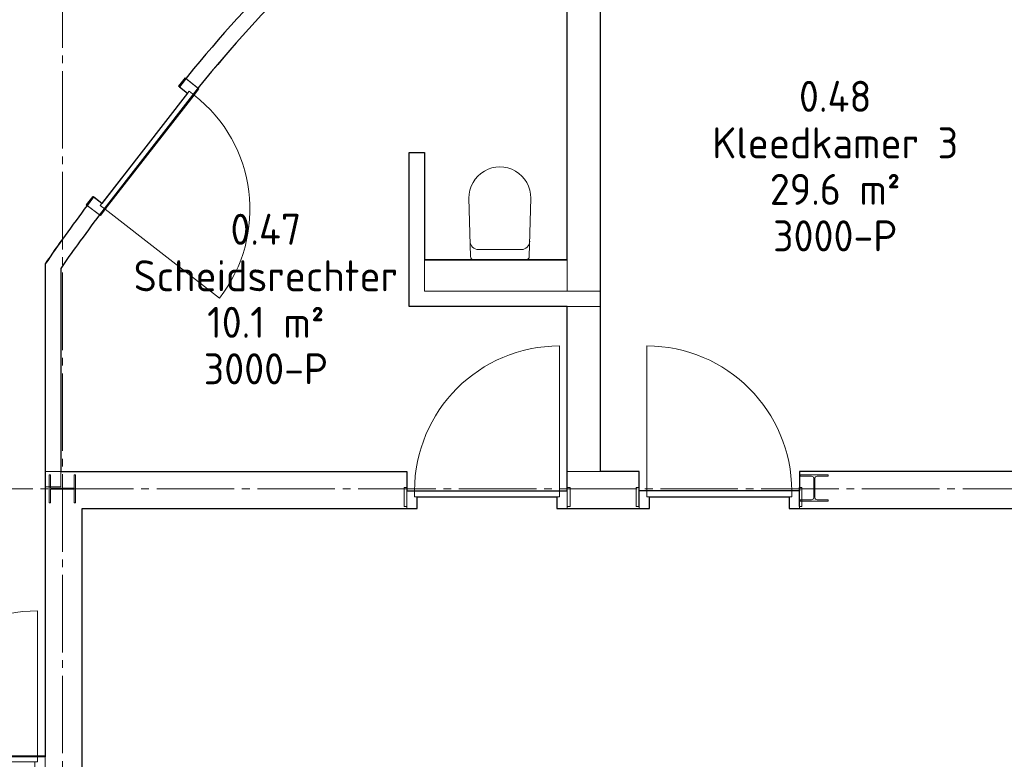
# Model space of a CAD drawing. Header units: millimetres. Extents: x -20518 to 270852, y -121463 to 37725.
# Tile 27 of 33: x 37412 to 43764, y 27541 to 32311. Entities that reach past the tile are written whole.
import ezdxf
from ezdxf.enums import TextEntityAlignment as Align

# ---------------------------------------------------------------- set-up
doc = ezdxf.new("R2010")
doc.units = ezdxf.units.MM
doc.linetypes.add('B0204', pattern=[650, 500, -50, 50, -50])
for name, color, linetype in [('21 Buitenwanden', 3, 'Continuous'), ('21 Buitenwanden Deuren', 7, 'Continuous'), ('21 Buitenwanden Ramen', 7, 'Continuous'), ('22 C Binnenwanden', 2, 'Continuous'), ('22 C Binnenwanden Deuren', 7, 'Continuous'), ('22 NC Binnenwanden', 2, 'Continuous'), ('28 Draagconstructies', 5, 'Continuous'), ('74 Sanitair', 8, 'Continuous'), ('A Stramien', 8, 'Continuous'), ('X-BT$1----_Ruimtegegevens', 7, 'Continuous')]:
    doc.layers.add(name, color=color, linetype=linetype)
doc.layers.add('BL$8-GO--polylijnen', color=10, linetype='Continuous', plot=False)
for name, color, linetype, lineweight in [('X-BT$23A__RuimteElement', 7, 'Continuous', 0), ('X-BT$23F__RuimteElement', 7, 'Continuous', 0), ('X-BT$23m2_RuimteElement', 7, 'Continuous', 0), ('X-BT$23NR__Ruimtenummer', 1, 'Continuous', 0), ('X-BT$23P__Algemeen', 1, 'Continuous', 0)]:
    doc.layers.add(name, color=color, linetype=linetype, lineweight=lineweight)
doc.styles.add('GENERATED_STYLE_2', font='arial.ttf')
doc.styles.add('Isocpeur', font='isocpeur.ttf')

# ---------------------------------------------------------------- blocks, each defined once
blk = doc.blocks.new('Wall_155_1', base_point=(85747.6, 30668.3))
at = {"layer": '22 C Binnenwanden', "linetype": 'Continuous', "lineweight": 0, "flags": 128}
for points in [[(85747.6, 32106.8), (85747.6, 30668.3)], [(85847.6, 30668.3), (85847.6, 32076.9)], [(85747.6, 30668.3), (85847.6, 30668.3)]]:
    blk.add_lwpolyline(points, dxfattribs=at)
blk = doc.blocks.new('D1c 1 zij bi h 16_6')
at = {"layer": '22 C Binnenwanden Deuren', "linetype": 'Continuous', "lineweight": 0}
for p, q in [((-617.5, 0), (-617.5, 934)), ((-667.5, 0), (-600.5, 0)), ((-667.5, 0), (-667.5, -114)), ((-617.5, 0), (316.5, 0)), ((-617.5, -40), (-617.5, 0)), ((366.5, 0), (299.5, 0)), ((316.5, 0), (316.5, -40)), ((349.5, 0), (349.5, -54)), ((600.5, 0), (366.5, 0)), ((600.5, 0), (667.5, 0)), ((617.5, 0), (617.5, -54)), ((667.5, -114), (667.5, 0)), ((-667.5, -7), (-667.5, -107)), ((316.5, -40), (-617.5, -40)), ((-600.5, -40), (-600.5, -114)), ((299.5, -40), (299.5, -114)), ((349.5, -54), (617.5, -54)), ((366.5, -54), (366.5, -114)), ((600.5, -54), (600.5, -114)), ((667.5, -7), (667.5, -107)), ((667.5, -7), (667.5, -107)), ((-667.5, -114), (-600.5, -114)), ((366.5, -114), (299.5, -114)), ((600.5, -114), (366.5, -114)), ((600.5, -114), (667.5, -114))]:
    blk.add_line(p, q, dxfattribs=at)
blk.add_arc((-617.5, 0), 934, 0, 90, dxfattribs=at)
blk = doc.blocks.new('Wall_156_1', base_point=(85747.6, 28928.3))
at = {"layer": '22 C Binnenwanden', "linetype": 'Continuous', "lineweight": 0}
for p, q in [((84412.6, 28928.3), (84412.6, 28828.3)), ((84412.6, 28928.3), (84412.6, 28828.3)), ((85747.6, 28928.3), (85747.6, 28828.3))]:
    blk.add_line(p, q, dxfattribs=at)
at = {"layer": '22 C Binnenwanden', "linetype": 'Continuous', "lineweight": 0, "flags": 128}
for points in [[(84412.6, 28928.3), (82734.8, 28928.3)], [(82734.8, 28928.3), (82734.8, 28828.3)], [(82734.8, 28828.3), (82908.1, 28828.3)], [(83008.1, 28828.3), (84307.7, 28828.3)], [(84407.7, 28828.3), (84412.6, 28828.3)]]:
    blk.add_lwpolyline(points, dxfattribs=at)
at = {"layer": '22 C Binnenwanden', "linetype": 'Continuous', "lineweight": 0}
blk.add_point((84412.6, 28928.3), dxfattribs=at)
at = {"layer": '22 C Binnenwanden Deuren', "linetype": 'Continuous', "lineweight": 0, "xscale": -1, "zscale": 1000}
blk.add_blockref('D1c 1 zij bi h 16_6', (85080.1, 28935.3), dxfattribs=at)
blk = doc.blocks.new('R1b boven metaal 16_49')
at = {"layer": '21 Buitenwanden Ramen', "linetype": 'Continuous', "lineweight": 0}
for p, q in [((-383.4, 24.9), (-384.9, 84.9)), ((-384.9, 84.9), (384.9, 84.9)), ((384.9, 84.9), (383.4, 24.9)), ((-382.7, 0), (-330, 0)), ((-381, -65), (-382.7, 0)), ((-382.7, 0), (-382.4, -13)), ((-330, 0), (-330, -50)), ((-330, 0), (330, 0)), ((330, -50), (330, 0)), ((330, 0), (382.7, 0)), ((382.7, 0), (381, -65)), ((382.7, 0), (382.4, -13)), ((-382.4, -13), (-381.6, -41)), ((-381.6, -41), (-381.4, -51)), ((-381.4, -51), (-381, -65)), ((-330, -50), (-313, -50)), ((-330, -50), (330, -50)), ((-330, -50), (330, -50)), ((-313, -50), (-313, -65)), ((313, -65), (313, -50)), ((313, -50), (330, -50)), ((381.4, -51), (381, -65)), ((381.6, -41), (381.4, -51)), ((382.4, -13), (381.6, -41)), ((-313, -65), (-381, -65)), ((313, -65), (-313, -65)), ((381, -65), (313, -65))]:
    blk.add_line(p, q, dxfattribs=at)
blk.add_arc((0, -14633.4), 14327.3, 88.50191, 91.49809, dxfattribs=at)
blk.add_arc((0, -14633.4), 14327.3, 88.50191, 91.49809, dxfattribs=at)
blk = doc.blocks.new('R1b boven metaal 16_50')
at = {"layer": '21 Buitenwanden Ramen', "linetype": 'Continuous', "lineweight": 0}
for p, q in [((-383.4, 24.9), (-384.9, 84.9)), ((-384.9, 84.9), (384.9, 84.9)), ((384.9, 84.9), (383.4, 24.9)), ((-382.7, 0), (-330, 0)), ((-381, -65), (-382.7, 0)), ((-382.7, 0), (-382.4, -13)), ((-330, 0), (-330, -50)), ((-330, 0), (330, 0)), ((330, -50), (330, 0)), ((330, 0), (382.7, 0)), ((382.7, 0), (381, -65)), ((382.7, 0), (382.4, -13)), ((-382.4, -13), (-381.6, -41)), ((-381.6, -41), (-381.4, -51)), ((-381.4, -51), (-381, -65)), ((-330, -50), (-313, -50)), ((-330, -50), (330, -50)), ((-330, -50), (330, -50)), ((-313, -50), (-313, -65)), ((313, -65), (313, -50)), ((313, -50), (330, -50)), ((381.4, -51), (381, -65)), ((381.6, -41), (381.4, -51)), ((382.4, -13), (381.6, -41)), ((-313, -65), (-381, -65)), ((313, -65), (-313, -65)), ((381, -65), (313, -65))]:
    blk.add_line(p, q, dxfattribs=at)
blk.add_arc((0, -14633.4), 14327.3, 88.50191, 91.49809, dxfattribs=at)
blk.add_arc((0, -14633.4), 14327.3, 88.50191, 91.49809, dxfattribs=at)
blk = doc.blocks.new('Wall_246_1', base_point=(86505.5, 35315.8))
at = {"layer": '21 Buitenwanden', "linetype": 'Continuous', "lineweight": 0}
for p, q in [((86091.2, 34898.4), (86109.3, 34881.1)), ((86109.3, 34881.1), (86118.7, 34872.1)), ((86118.7, 34872.1), (86139, 34852.8)), ((86139, 34852.8), (86146.2, 34845.9)), ((86146.2, 34845.9), (86156.4, 34836.3)), ((86156.4, 34836.3), (86316.3, 34683.8)), ((86316.3, 34683.8), (86325.4, 34675.1)), ((86325.4, 34675.1), (86334.4, 34666.5)), ((85576.9, 34329.8), (85595.8, 34313.5)), ((85595.8, 34313.5), (85605.7, 34305)), ((85605.7, 34305), (85627, 34286.8)), ((85627, 34286.8), (85634.6, 34280.3)), ((85634.6, 34280.3), (85645.2, 34271.2)), ((85645.2, 34271.2), (85812.9, 34127.2)), ((85812.9, 34127.2), (85822.4, 34119.1)), ((85822.4, 34119.1), (85831.9, 34111)), ((85300.2, 33997.6), (85319.6, 33981.9)), ((85319.6, 33981.9), (85329.8, 33973.7)), ((85329.8, 33973.7), (85351.6, 33956.1)), ((85351.6, 33956.1), (85359.3, 33949.8)), ((85359.3, 33949.8), (85370.2, 33941)), ((85370.2, 33941), (85542.1, 33802.1)), ((85542.1, 33802.1), (85551.8, 33794.3)), ((85551.8, 33794.3), (85561.6, 33786.4)), ((84834.1, 33388.9), (84854.3, 33374.3)), ((84854.3, 33374.3), (84864.8, 33366.6)), ((84864.8, 33366.6), (84887.5, 33350.2)), ((84887.5, 33350.2), (84895.6, 33344.3)), ((84895.6, 33344.3), (84906.9, 33336.1)), ((84906.9, 33336.1), (85085.8, 33206.3)), ((85085.8, 33206.3), (85095.9, 33199)), ((85095.9, 33199), (85106.1, 33191.6))]:
    blk.add_line(p, q, dxfattribs=at)
for radius, start, end in [(14663.3, 134.07123, 136.36928), (14327.3, 134.07068, 136.36928), (14663.3, 139.36546, 141.05471), (14327.3, 139.36546, 141.05471), (14663.3, 144.05089, 144.43034), (14327.3, 144.05089, 144.43067)]:
    blk.add_arc((96704.6, 24780.6), radius, start, end, dxfattribs=at)
at = {"layer": '21 Buitenwanden Ramen', "linetype": 'Continuous', "lineweight": 0, "zscale": 1000}
for name, p, rotation in [('R1b boven metaal 16_49', (85852.6, 34597.3), 47.86737160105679), ('R1b boven metaal 16_50', (85087, 33678.1), 52.552796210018)]:
    blk.add_blockref(name, p, dxfattribs=dict(at, rotation=rotation))
blk = doc.blocks.new('Wall_270_1', base_point=(89222.1, 30657.1))
at = {"layer": '22 C Binnenwanden', "linetype": 'Continuous', "lineweight": 0}
for p, q in [((89329.1, 31931.8), (89115.1, 31931.8)), ((89115.1, 31831.8), (89329.1, 31831.8))]:
    blk.add_line(p, q, dxfattribs=at)
at = {"layer": '22 C Binnenwanden', "linetype": 'Continuous', "lineweight": 0, "flags": 128}
for points in [[(89329.1, 35548.8), (89115.1, 35417.7)], [(89329.1, 30767.6), (89329.1, 35548.8)], [(89115.1, 35417.7), (89115.1, 31931.8)], [(89115.1, 31831.8), (89115.1, 30767.6)], [(89115.1, 30767.6), (89329.1, 30767.6)]]:
    blk.add_lwpolyline(points, dxfattribs=at)
blk = doc.blocks.new('Simple Door Opening')
at = {"layer": '22 C Binnenwanden Deuren', "linetype": 'Continuous', "lineweight": 0}
for p, q in [((-500, -7), (-500, -107)), ((500, -7), (500, -107))]:
    blk.add_line(p, q, dxfattribs=at)
blk = doc.blocks.new('Wall_271_1', base_point=(88095, 34751.1))
at = {"layer": '22 C Binnenwanden', "linetype": 'Continuous', "lineweight": 0, "flags": 128}
for points in [[(88195, 33826.4), (88195, 34704.9)], [(88095, 34619.4), (88095, 33826.4)], [(88095, 32826.4), (88095, 31831.8)], [(88195, 31931.8), (88195, 32826.4)]]:
    blk.add_lwpolyline(points, dxfattribs=at)
at = {"layer": '22 C Binnenwanden Deuren', "linetype": 'Continuous', "lineweight": 0, "xscale": -1, "zscale": 1000, "rotation": 90}
blk.add_blockref('Simple Door Opening', (88088, 33326.4), dxfattribs=at)
blk = doc.blocks.new('Wall_274_1', base_point=(88081, 30542.4))
at = {"layer": '22 C Binnenwanden', "linetype": 'Continuous', "lineweight": 0, "flags": 128}
for points in [[(88081, 30664.8), (88063, 30664.8)], [(88063, 30664.8), (88063, 30542.4)], [(88081, 30542.4), (88081, 30664.8)], [(88063, 30542.4), (88081, 30542.4)]]:
    blk.add_lwpolyline(points, dxfattribs=at)
blk = doc.blocks.new('Wall_275_1', base_point=(89115, 30664.8))
at = {"layer": '22 C Binnenwanden', "linetype": 'Continuous', "lineweight": 0, "flags": 128}
for points in [[(89115, 30664.8), (89115, 30542.4)], [(89133, 30664.8), (89115, 30664.8)], [(89133, 30542.4), (89133, 30664.8)], [(89115, 30542.4), (89133, 30542.4)]]:
    blk.add_lwpolyline(points, dxfattribs=at)
blk = doc.blocks.new('Wall_276_1', base_point=(89576.9, 30542.4))
at = {"layer": '22 C Binnenwanden', "linetype": 'Continuous', "lineweight": 0, "flags": 128}
for points in [[(89576.9, 30664.8), (89558.9, 30664.8)], [(89558.9, 30664.8), (89558.9, 30542.4)], [(89576.9, 30542.4), (89576.9, 30664.8)], [(89558.9, 30542.4), (89576.9, 30542.4)]]:
    blk.add_lwpolyline(points, dxfattribs=at)
blk = doc.blocks.new('Wall_277_1', base_point=(90610.9, 30664.8))
at = {"layer": '22 C Binnenwanden', "linetype": 'Continuous', "lineweight": 0, "flags": 128}
for points in [[(90610.9, 30664.8), (90610.9, 30542.4)], [(90628.9, 30664.8), (90610.9, 30664.8)], [(90628.9, 30542.4), (90628.9, 30664.8)], [(90610.9, 30542.4), (90628.9, 30542.4)]]:
    blk.add_lwpolyline(points, dxfattribs=at)
blk = doc.blocks.new('Wall_288_1', base_point=(88095, 31831.8))
at = {"layer": '22 C Binnenwanden', "linetype": 'Continuous', "lineweight": 0, "flags": 128}
for points in [[(89115.1, 31931.8), (88195, 31931.8)], [(88095, 31831.8), (89115.1, 31831.8)]]:
    blk.add_lwpolyline(points, dxfattribs=at)
blk = doc.blocks.new('Wall_559_1', base_point=(85858.1, 19357.1))
at = {"layer": '21 Buitenwanden', "linetype": 'Continuous', "lineweight": 0, "flags": 128}
for points in [[(85747.6, 30767.6), (85747.6, 19357.1)], [(85985.6, 19357.1), (85985.6, 30529.6)]]:
    blk.add_lwpolyline(points, dxfattribs=at)
blk = doc.blocks.new('D1a bi h 16_35')
at = {"layer": '21 Buitenwanden Deuren', "linetype": 'Continuous', "lineweight": 0}
for p, q in [((-467, 0), (-467, 934)), ((-517, 0), (-450, 0)), ((-517, 0), (-517, -9)), ((-467, 0), (467, 0)), ((-467, -40), (-467, 0)), ((450, 0), (517, 0)), ((467, 0), (467, -40)), ((517, 0), (517, -9)), ((-517, -9), (-517, -84)), ((467, -40), (-467, -40)), ((-450, -40), (-450, -114)), ((450, -40), (450, -114)), ((517, -9), (517, -84)), ((-517, -84), (-517, -106)), ((-517, -106), (-517, -114)), ((-517, -114), (-450, -114)), ((450, -114), (517, -114)), ((517, -84), (517, -106)), ((517, -106), (517, -114))]:
    blk.add_line(p, q, dxfattribs=at)
blk.add_arc((-467, 0), 934, 0, 90, dxfattribs=at)
blk = doc.blocks.new('D1a bi h 16_36')
at = {"layer": '21 Buitenwanden Deuren', "linetype": 'Continuous', "lineweight": 0}
for p, q in [((-467, 0), (-467, 934)), ((-517, 0), (-450, 0)), ((-517, 0), (-517, -9)), ((-467, 0), (467, 0)), ((-467, -40), (-467, 0)), ((450, 0), (517, 0)), ((467, 0), (467, -40)), ((517, 0), (517, -9)), ((-517, -9), (-517, -84)), ((467, -40), (-467, -40)), ((-450, -40), (-450, -114)), ((450, -40), (450, -114)), ((517, -9), (517, -84)), ((-517, -84), (-517, -106)), ((-517, -106), (-517, -114)), ((-517, -114), (-450, -114)), ((450, -114), (517, -114)), ((517, -84), (517, -106)), ((517, -106), (517, -114))]:
    blk.add_line(p, q, dxfattribs=at)
blk.add_arc((-467, 0), 934, 0, 90, dxfattribs=at)
blk = doc.blocks.new('Wall_560_1', base_point=(85858.1, 30657.1))
at = {"layer": '21 Buitenwanden', "linetype": 'Continuous', "lineweight": 0}
for p, q in [((88079.9, 30767.6), (88079.9, 30755.1)), ((88079.9, 30755.1), (88079.9, 30742.6)), ((89113.9, 30767.6), (89113.9, 30755.1)), ((89113.9, 30755.1), (89113.9, 30742.6)), ((89578.9, 30767.6), (89578.9, 30755.1)), ((89578.9, 30755.1), (89578.9, 30742.6)), ((90612.9, 30767.6), (90612.9, 30755.1)), ((90612.9, 30755.1), (90612.9, 30742.6)), ((88079.9, 30742.6), (88079.9, 30667.6)), ((89113.9, 30742.6), (89113.9, 30667.6)), ((89578.9, 30742.6), (89578.9, 30667.6)), ((90612.9, 30742.6), (90612.9, 30667.6)), ((88079.9, 30667.6), (88079.9, 30643.6)), ((88079.9, 30643.6), (88079.9, 30634.6)), ((88079.9, 30634.6), (88079.9, 30559.6)), ((89113.9, 30667.6), (89113.9, 30643.6)), ((89113.9, 30643.6), (89113.9, 30634.6)), ((89113.9, 30634.6), (89113.9, 30559.6)), ((89578.9, 30667.6), (89578.9, 30643.6)), ((89578.9, 30643.6), (89578.9, 30634.6)), ((89578.9, 30634.6), (89578.9, 30559.6)), ((90612.9, 30667.6), (90612.9, 30643.6)), ((90612.9, 30643.6), (90612.9, 30634.6)), ((90612.9, 30634.6), (90612.9, 30559.6)), ((88079.9, 30559.6), (88079.9, 30537.6)), ((89113.9, 30559.6), (89113.9, 30537.6)), ((89578.9, 30559.6), (89578.9, 30537.6)), ((90612.9, 30559.6), (90612.9, 30537.6)), ((88079.9, 30537.6), (88079.9, 30529.6)), ((89113.9, 30537.6), (89113.9, 30529.6)), ((89578.9, 30537.6), (89578.9, 30529.6)), ((90612.9, 30537.6), (90612.9, 30529.6))]:
    blk.add_line(p, q, dxfattribs=at)
at = {"layer": '21 Buitenwanden', "linetype": 'Continuous', "lineweight": 0, "flags": 128}
for points in [[(88079.9, 30767.6), (85747.6, 30767.6)], [(89578.9, 30767.6), (89113.9, 30767.6)], [(98110.3, 30767.6), (90612.9, 30767.6)], [(85985.6, 30529.6), (88079.9, 30529.6)], [(89113.9, 30529.6), (89578.9, 30529.6)], [(90612.9, 30529.6), (98110.3, 30529.6)]]:
    blk.add_lwpolyline(points, dxfattribs=at)
at = {"layer": '21 Buitenwanden Deuren', "linetype": 'Continuous', "lineweight": 0, "xscale": -1, "zscale": 1000}
blk.add_blockref('D1a bi h 16_35', (88596.9, 30643.6), dxfattribs=at)
at = {"layer": '21 Buitenwanden Deuren', "linetype": 'Continuous', "lineweight": 0, "zscale": 1000}
blk.add_blockref('D1a bi h 16_36', (90095.9, 30643.6), dxfattribs=at)
blk = doc.blocks.new('Column_2_1', base_point=(85858.1, 30656.8))
at = {"layer": '28 Draagconstructies', "linetype": 'Continuous', "lineweight": 0}
for p, q in [((85782.1, 30746.8), (85772.6, 30746.8)), ((85772.6, 30746.8), (85772.6, 30656.8)), ((85782.1, 30659.8), (85782.1, 30746.8)), ((85943.6, 30746.8), (85934.1, 30746.8)), ((85934.1, 30746.8), (85934.1, 30659.8)), ((85943.6, 30566.8), (85943.6, 30746.8)), ((85772.6, 30656.8), (85772.6, 30566.8)), ((85934.1, 30659.8), (85782.1, 30659.8)), ((85782.1, 30566.8), (85782.1, 30653.8)), ((85782.1, 30653.8), (85934.1, 30653.8)), ((85934.1, 30653.8), (85934.1, 30566.8)), ((85772.6, 30566.8), (85782.1, 30566.8)), ((85934.1, 30566.8), (85943.6, 30566.8))]:
    blk.add_line(p, q, dxfattribs=at)
blk = doc.blocks.new('Standard grid marker_2')
at = {"layer": 'A Stramien', "linetype": 'B0204', "lineweight": 0}
blk.add_line((1000, 0), (38553.1, 0), dxfattribs=at)
at = {"layer": 'A Stramien', "lineweight": 0, "style": 'GENERATED_STYLE_2'}
blk.add_attdef('AC_MarkerText_1', text='', height=175, rotation=270, dxfattribs=at).set_placement((-379.3, 86.4), align=Align.BOTTOM_LEFT)
blk = doc.blocks.new('Standard grid marker_4')
at = {"layer": 'A Stramien', "linetype": 'B0204', "lineweight": 0}
blk.add_line((1000, 0), (27106.6, 0), dxfattribs=at)
at = {"layer": 'A Stramien', "lineweight": 0, "style": 'GENERATED_STYLE_2'}
blk.add_attdef('AC_MarkerText_1', text='', height=175, dxfattribs=at).set_placement((28290.2, -129.3), align=Align.BOTTOM_LEFT)
blk = doc.blocks.new('Toilet hangend 16+_3')
at = {"layer": '74 Sanitair', "linetype": 'Continuous', "lineweight": 0}
for p, q in [((168.6, 654.5), (-168.6, 654.5)), ((-200, 256.4), (-189.9, 633.1)), ((-138.5, 587.8), (138.5, 587.8)), ((200, 256.4), (189.9, 633.1))]:
    blk.add_line(p, q, dxfattribs=at)
for centre, major_axis, ratio, start_param, end_param in [((-168.6, 632.5), (0, -22), 0.968889, 3.141593, 4.684424), ((168.6, 632.5), (0, -22), 0.968889, 1.598761, 3.141593), ((-138.5, 533.2), (0, -54.5), 0.990991, 3.141569, 4.685384), ((138.5, 533.2), (0, -54.5), 0.990991, 1.597802, 3.141616), ((0, 256.4), (0, -201.8), 0.990991, 4.712389, 7.853982)]:
    blk.add_ellipse(centre, major_axis=major_axis, ratio=ratio, start_param=start_param, end_param=end_param, dxfattribs=at)
blk = doc.blocks.new('2D HE 16+_2')
at = {"layer": '21 Buitenwanden', "linetype": 'Continuous', "lineweight": 0}
for p, q in [((0, 171), (-180, 171)), ((-180, 171), (-180, 161.5)), ((-180, 161.5), (-108, 161.5)), ((-93, 146.5), (-93, 24.5)), ((-87, 24.5), (-87, 146.5)), ((-72, 161.5), (0, 161.5)), ((0, 161.5), (0, 171)), ((-108, 9.5), (-180, 9.5)), ((-180, 9.5), (-180, 0)), ((-180, 0), (0, 0)), ((0, 9.5), (-72, 9.5)), ((0, 0), (0, 9.5))]:
    blk.add_line(p, q, dxfattribs=at)
for centre, start, end in [((-108, 146.5), 0, 90), ((-72, 146.5), 90, 180), ((-108, 24.5), 270, 0), ((-72, 24.5), 180, 270)]:
    blk.add_arc(centre, 15, start, end, dxfattribs=at)
blk = doc.blocks.new('Wall_592_1', base_point=(85875.3, 32290.1))
at = {"layer": '22 C Binnenwanden', "linetype": 'Continuous', "lineweight": 0}
for radius, start, end in [(3516.3, 143.32907, 146.96978), (3416.3, 143.31823, 146.47579)]:
    blk.add_arc((88695.7, 30190.1), radius, start, end, dxfattribs=at)
blk = doc.blocks.new('Wall_595_1', base_point=(87328.1, 34044.8))
at = {"layer": '22 C Binnenwanden', "linetype": 'Continuous', "lineweight": 0}
for radius, start, end in [(8480.3, 134.39189, 141.04608), (8380.3, 134.38834, 141.04803)]:
    blk.add_arc((93260.5, 27985), radius, start, end, dxfattribs=at)
blk = doc.blocks.new('D1a bi h 16_44')
at = {"layer": '22 C Binnenwanden Deuren', "linetype": 'Continuous', "lineweight": 0}
for p, q in [((-467, 0), (-467, 934)), ((-517, 0), (-519.7, -114)), ((-517, 0), (-450, 0)), ((-467, 0), (467, 0)), ((-467, -40), (-467, 0)), ((450, 0), (517, 0)), ((467, 0), (467, -40)), ((519.7, -114), (517, 0)), ((-517.2, -7), (-519.5, -107)), ((467, -40), (-467, -40)), ((-450, -40), (-450, -114)), ((450, -40), (450, -114)), ((517.2, -7), (519.5, -107)), ((-519.5, -107), (-519.7, -114)), ((-519.7, -114), (-450, -114)), ((450, -114), (519.7, -114)), ((519.5, -107), (519.7, -114))]:
    blk.add_line(p, q, dxfattribs=at)
blk.add_arc((-467, 0), 934, 0, 90, dxfattribs=at)
blk = doc.blocks.new('Wall_602_1', base_point=(86665.9, 33316.5))
at = {"layer": '22 C Binnenwanden', "linetype": 'Continuous', "lineweight": 0}
for p, q in [((86649.8, 33308), (86655.2, 33303.5)), ((86655.2, 33303.5), (86649.8, 33308)), ((86732.7, 33240.3), (86655.2, 33303.5)), ((86011.4, 32487.8), (86017.1, 32483.6)), ((86017.1, 32483.6), (86011.4, 32487.8)), ((86097.4, 32424), (86017.1, 32483.6))]:
    blk.add_line(p, q, dxfattribs=at)
for radius, start, end in [(22123.2, 140.7186, 140.76201), (22023.2, 140.71785, 140.76201), (22123.2, 143.45318, 144.07444), (22023.2, 143.45318, 144.07614)]:
    blk.add_arc((103790.3, 19309.6), radius, start, end, dxfattribs=at)
at = {"layer": '22 C Binnenwanden Deuren', "linetype": 'Continuous', "lineweight": 0, "xscale": -1, "zscale": 1000, "rotation": 232.1075952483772}
blk.add_blockref('D1a bi h 16_44', (86420.6, 32827.9), dxfattribs=at)
blk = doc.blocks.new('Ruimtefunctie')
at = {"layer": 'X-BT$23A__RuimteElement', "style": 'Isocpeur', "width": 0.94}
blk.add_attdef('RUIMTEFUNCTIE-A', text='', height=200, dxfattribs=at).set_placement((0, -600), align=Align.MIDDLE_CENTER)
at = {"layer": 'X-BT$23F__RuimteElement', "style": 'Isocpeur', "width": 0.94}
blk.add_attdef('RUIMTEFUNCTIE', text='', height=200, dxfattribs=at).set_placement((0, 300), align=Align.MIDDLE_CENTER)
at = {"layer": 'X-BT$23m2_RuimteElement', "style": 'Isocpeur', "width": 0.94}
blk.add_attdef('RUIMTEFUNCTIE-B', text='', height=200, dxfattribs=at).set_placement((0, 0), align=Align.MIDDLE_CENTER)
at = {"layer": 'X-BT$23NR__Ruimtenummer', "style": 'Isocpeur', "width": 0.94}
blk.add_attdef('RUIMTENUMMER', text='', height=200, dxfattribs=at).set_placement((0, 600), align=Align.MIDDLE_CENTER)
at = {"layer": 'X-BT$23P__Algemeen', "style": 'Isocpeur', "width": 0.94}
blk.add_attdef('PEILMAAT', text='', height=200, dxfattribs=at).set_placement((0, -300), align=Align.MIDDLE_CENTER)

msp = doc.modelspace()

# ---------------------------------------------------------------- linework, layer by layer
at = {"layer": '22 NC Binnenwanden'}
msp.add_lwpolyline([(40944.3, 30761.6), (40024.3, 30761.6)], dxfattribs=at)
at = {"layer": 'BL$8-GO--polylijnen'}
for points in [[(44869.5, 35379.7, 0.047767), (43584.5, 35238.6, 0.026179), (42856.4, 35045.5, 0.028998), (41800.1, 34616.7, 0.046474), (40732.9, 34026.7, 0.017697), (39826.3, 33295.6, 0.018033), (39157.3, 32673.6, 0.029043), (38495.1, 31945.3), (38442.1, 31877.2), (38494.7, 31836.4), (37941.9, 31126.1), (37887.8, 31168.2), (37846.4, 31112.3, 0.002483), (37704.5, 30918.9, 0.009837), (37576.9, 30735.6), (37576.9, 27557), (34632.3, 27557, -0.001616)], [(44338.6, 29396.4), (42442.1, 29396.4), (42442.1, 29272.4), (41408.1, 29272.4), (41408.1, 29396.4), (41158.3, 29396.4), (41158.3, 34177.6, -0.029639), (41841.6, 34525.7, -0.029018), (42887.9, 34950.6, -0.026147), (43604.9, 35140.7, -0.047637), (44867.5, 35279.7)]]:
    msp.add_lwpolyline(points, format="xyb", dxfattribs=at)
msp.add_lwpolyline([(40024.3, 33333.7), (40024.3, 32455.2), (39924.3, 32455.2), (39924.3, 33248.2, 0.000658), (39891.7, 33220, 0.018044), (39227.7, 32602.5, 0.029067), (38572.7, 31882.2), (37926.7, 31052.8, 0.002718), (37785.1, 30859.7, 0.013778), (37676.9, 30705.7), (37676.9, 29396.4), (39909.2, 29396.4), (39909.2, 29272.4), (40944.3, 29272.4), (40944.3, 30460.6), (39924.3, 30460.6), (39924.3, 31455.2), (40024.3, 31455.2), (40024.3, 30761.6), (40944.3, 30761.6), (40944.3, 34046.5, 0.00709), (40791.1, 33945.4, 0.014994)], format="xyb", close=True, dxfattribs=at)
msp.add_lwpolyline([(37814.9, 14174.3), (37814.9, 29158.4), (39976.2, 29158.4), (39976.2, 29232.4), (40876.2, 29232.4), (40876.2, 29158.4), (41475.1, 29158.4), (41475.1, 29232.4), (42375.1, 29232.4), (42375.1, 29158.4), (49939.6, 29158.4), (49939.6, 29289.4), (50973.6, 29289.4), (50973.6, 29158.4), (52109.7, 29158.4), (52109.7, 24303.1), (52148.3, 24303.1), (52148.3, 18303.1), (52109.7, 18303.1), (52109.7, 14244)], dxfattribs=at)

# ---------------------------------------------------------------- block references
at = {"layer": '21 Buitenwanden', "lineweight": 0}
for name, p in [('Wall_246_1', (38334.7, 33944.6)), ('Wall_560_1', (37687.4, 29285.9)), ('Wall_559_1', (37687.4, 17985.9))]:
    msp.add_blockref(name, p, dxfattribs=at)
at = {"layer": '21 Buitenwanden', "linetype": 'Continuous', "lineweight": 0, "zscale": 1000}
msp.add_blockref('2D HE 16+_2', (42627.5, 29205.3), dxfattribs=at)
at = {"layer": '22 C Binnenwanden', "lineweight": 0}
for name, p in [('Wall_270_1', (41051.3, 29285.9)), ('Wall_271_1', (39924.3, 33379.9)), ('Wall_595_1', (39157.3, 32673.6)), ('Wall_602_1', (38495.1, 31945.3)), ('Wall_592_1', (37704.5, 30918.9)), ('Wall_155_1', (37576.9, 29297.1)), ('Wall_288_1', (39924.3, 30460.6)), ('Wall_274_1', (39910.3, 29171.2)), ('Wall_275_1', (40944.3, 29293.6)), ('Wall_276_1', (41406.2, 29171.2)), ('Wall_277_1', (42440.2, 29293.6)), ('Wall_156_1', (37576.9, 27557))]:
    msp.add_blockref(name, p, dxfattribs=at)
at = {"layer": '28 Draagconstructies', "lineweight": 0}
msp.add_blockref('Column_2_1', (37687.4, 29285.6), dxfattribs=at)
at = {"layer": '74 Sanitair', "linetype": 'Continuous', "lineweight": 0, "xscale": -1, "zscale": 1000, "rotation": 180}
msp.add_blockref('Toilet hangend 16+_3', (40509.7, 31416.2), dxfattribs=at)
at = {"layer": 'A Stramien', "linetype": 'Continuous', "lineweight": 0, "zscale": 1000, "rotation": 90}
msp.add_blockref('Standard grid marker_2', (37687.4, -2020.4), dxfattribs=at)
at = {"layer": 'A Stramien', "linetype": 'Continuous', "lineweight": 0, "zscale": 1000}
msp.add_blockref('Standard grid marker_4', (31445.6, 29285.9), dxfattribs=at)
at = {"layer": 'X-BT$1----_Ruimtegegevens'}
ref = msp.add_blockref('Ruimtefunctie', (42672.8, 31216.6), dxfattribs=at)
ref.add_attrib('RUIMTENUMMER', '0.48', dxfattribs={"layer": 'X-BT$23NR__Ruimtenummer', "height": 200, "style": 'Isocpeur', "width": 0.94}).set_placement((42672.8, 31816.6), align=Align.MIDDLE_CENTER)
ref.add_attrib('RUIMTEFUNCTIE', 'Kleedkamer 3', dxfattribs={"layer": 'X-BT$23F__RuimteElement', "height": 200, "style": 'Isocpeur', "width": 0.94}).set_placement((42672.8, 31516.6), align=Align.MIDDLE_CENTER)
ref.add_attrib('RUIMTEFUNCTIE-B', '29.6 m²', dxfattribs={"layer": 'X-BT$23m2_RuimteElement', "height": 200, "style": 'Isocpeur', "width": 0.94}).set_placement((42672.8, 31216.6), align=Align.MIDDLE_CENTER)
ref.add_attrib('PEILMAAT', '3000-P', dxfattribs={"layer": 'X-BT$23P__Algemeen', "height": 200, "style": 'Isocpeur', "width": 0.94}).set_placement((42672.8, 30916.6), align=Align.MIDDLE_CENTER)
ref = msp.add_blockref('Ruimtefunctie', (38999.9, 30359.2), dxfattribs=at)
ref.add_attrib('RUIMTENUMMER', '0.47', dxfattribs={"layer": 'X-BT$23NR__Ruimtenummer', "height": 200, "style": 'Isocpeur', "width": 0.94}).set_placement((38999.9, 30959.2), align=Align.MIDDLE_CENTER)
ref.add_attrib('RUIMTEFUNCTIE', 'Scheidsrechter', dxfattribs={"layer": 'X-BT$23F__RuimteElement', "height": 200, "style": 'Isocpeur', "width": 0.94}).set_placement((38999.9, 30659.2), align=Align.MIDDLE_CENTER)
ref.add_attrib('RUIMTEFUNCTIE-B', '10.1 m²', dxfattribs={"layer": 'X-BT$23m2_RuimteElement', "height": 200, "style": 'Isocpeur', "width": 0.94}).set_placement((38999.9, 30359.2), align=Align.MIDDLE_CENTER)
ref.add_attrib('PEILMAAT', '3000-P', dxfattribs={"layer": 'X-BT$23P__Algemeen', "height": 200, "style": 'Isocpeur', "width": 0.94}).set_placement((38999.9, 30059.2), align=Align.MIDDLE_CENTER)

doc.saveas('drawing.dxf')
